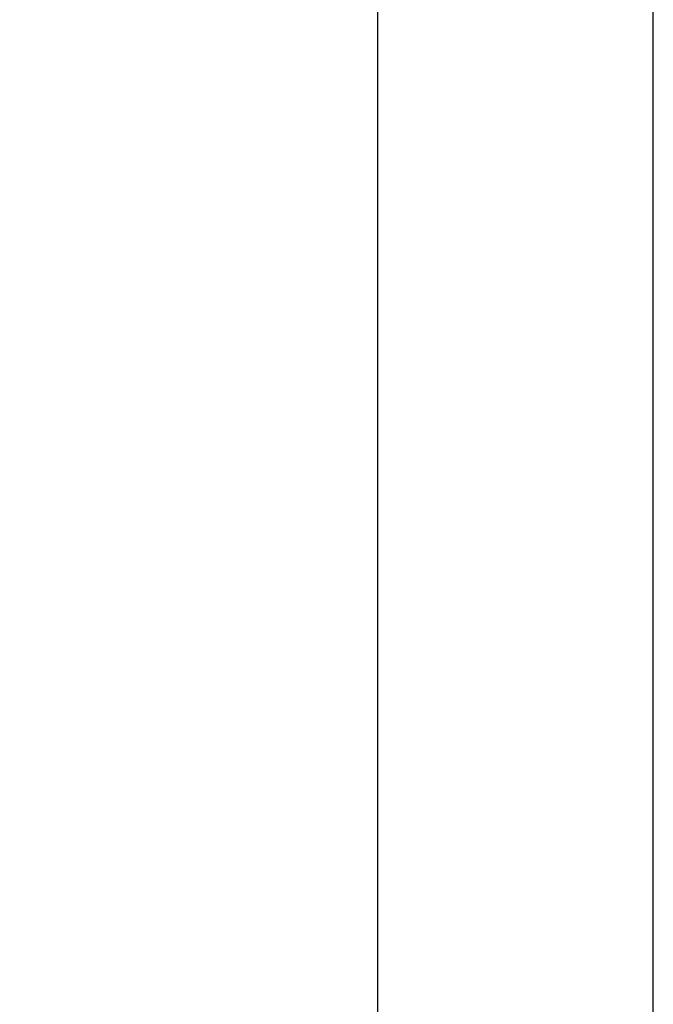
# Model space of a CAD drawing. Extents: x 0 to 17, y 0 to 11.
# Tile 64 of 67: x 16.453 to 17, y 2.354 to 3.205. Entities that reach past the tile are written whole.
import ezdxf

# ---------------------------------------------------------------- set-up
doc = ezdxf.new("R2010")
doc.units = 0
doc.header["$LTSCALE"] = 0.935
doc.layers.get('0').update_dxf_attribs({"linetype": 'CONTINUOUS'})

msp = doc.modelspace()

# ---------------------------------------------------------------- linework, layer by layer
at = {"color": 7, "linetype": 'CONTINUOUS'}
msp.add_line((17, 0), (17, 11), dxfattribs=at)
at = {"color": 4, "linetype": 'CONTINUOUS'}
msp.add_open_spline([(0.2175, 10.8), (0.2175006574, 10.8000004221), (0.2175042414, 10.7999998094), (0.2175090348, 10.8000001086), (0.2175185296, 10.7999999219), (0.2175315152, 10.8000000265), (0.2175473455, 10.7999999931), (0.2175683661, 10.800000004), (0.2175946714, 10.7999999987), (0.2176367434, 10.8000000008), (0.217689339, 10.7999999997), (0.2177524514, 10.8000000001), (0.2178155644, 10.8), (0.2178997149, 10.8), (0.218004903, 10.8), (0.2181311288, 10.8), (0.2182994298, 10.8), (0.2185098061, 10.8), (0.2187622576, 10.8), (0.2190147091, 10.8), (0.2192671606, 10.8), (0.2196037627, 10.8), (0.2200245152, 10.8), (0.2205294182, 10.8), (0.2210343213, 10.8), (0.2217075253, 10.8), (0.2225490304, 10.8), (0.2235588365, 10.8), (0.2245686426, 10.8), (0.2255784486, 10.8), (0.2265882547, 10.8), (0.2279346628, 10.8), (0.229617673, 10.8), (0.2316372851, 10.8), (0.2336568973, 10.8), (0.2356765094, 10.8), (0.2376961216, 10.8), (0.2397157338, 10.8), (0.24240855, 10.8), (0.2457745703, 10.8), (0.2498137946, 10.8), (0.2538530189, 10.8), (0.2578922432, 10.8), (0.2619314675, 10.8), (0.2673171, 10.8), (0.2740491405, 10.8), (0.2821275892, 10.8), (0.2902060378, 10.8), (0.2982844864, 10.8), (0.3063629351, 10.8), (0.3144413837, 10.8), (0.3225198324, 10.8), (0.3332910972, 10.8), (0.3467551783, 10.8), (0.3629120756, 10.8), (0.3790689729, 10.8), (0.3952258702, 10.8), (0.4113827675, 10.8), (0.4275396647, 10.8), (0.4490821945, 10.8), (0.4760103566, 10.8), (0.5083241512, 10.8), (0.5406379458, 10.8), (0.5729517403, 10.8), (0.6052655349, 10.8), (0.6375793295, 10.8), (0.6698931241, 10.8), (0.7022069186, 10.8), (0.7452919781, 10.8), (0.7991483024, 10.8), (0.8637758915, 10.8), (0.9284034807, 10.8), (0.9930310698, 10.8), (1.057658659, 10.8), (1.1222862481, 10.8), (1.1869138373, 10.8), (1.2730839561, 10.8), (1.3807966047, 10.8), (1.510051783, 10.8), (1.6393069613, 10.8), (1.7685621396, 10.8), (1.8978173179, 10.8), (2.0270724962, 10.8), (2.1563276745, 10.8), (2.2855828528, 10.8), (2.4148380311, 10.8), (2.5871782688, 10.8), (2.802603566, 10.8), (3.0611139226, 10.8), (3.3196242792, 10.8), (3.5781346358, 10.8), (3.8366449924, 10.8), (4.095155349, 10.8), (4.3536657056, 10.8), (4.6121760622, 10.8), (4.9568565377, 10.8), (5.387707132, 10.8), (5.9047278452, 10.8), (6.4217485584, 10.8), (6.9387692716, 10.8), (7.4557899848, 10.8), (7.972810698, 10.8), (8.4898314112, 10.8), (9.0068521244, 10.8), (9.5238728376, 10.8), (10.0408935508, 10.8), (10.557914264, 10.8), (11.0749349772, 10.8), (11.5919556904, 10.8), (12.0228062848, 10.8), (12.3674867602, 10.8), (12.6259971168, 10.8), (12.8845074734, 10.8), (13.14301783, 10.8), (13.4015281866, 10.8), (13.6600385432, 10.8), (13.9185488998, 10.8), (14.1770592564, 10.8), (14.3924845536, 10.8), (14.5648247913, 10.8), (14.6940799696, 10.8), (14.8233351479, 10.8), (14.9525903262, 10.8), (15.0818455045, 10.8), (15.2111006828, 10.8), (15.3403558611, 10.8), (15.4696110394, 10.8), (15.5988662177, 10.8), (15.7065788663, 10.8), (15.7927489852, 10.8), (15.8573765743, 10.8), (15.9220041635, 10.8), (15.9866317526, 10.8), (16.0512593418, 10.8), (16.1158869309, 10.8), (16.1805145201, 10.8), (16.2343708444, 10.8), (16.2774559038, 10.8), (16.3097696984, 10.8), (16.342083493, 10.8), (16.3743972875, 10.8), (16.4067110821, 10.8), (16.4390248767, 10.8), (16.4713386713, 10.8), (16.5036524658, 10.8), (16.530580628, 10.8), (16.5521231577, 10.8), (16.568280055, 10.8), (16.5844369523, 10.8), (16.6005938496, 10.8), (16.6167507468, 10.8), (16.6329076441, 10.8), (16.6463717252, 10.8), (16.6571429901, 10.8), (16.6652214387, 10.8), (16.6732998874, 10.8), (16.681378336, 10.8), (16.6894567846, 10.8), (16.6975352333, 10.8), (16.7056136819, 10.8), (16.7123457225, 10.8), (16.7177313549, 10.8), (16.7217705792, 10.8), (16.7258098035, 10.8), (16.7298490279, 10.8), (16.7338882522, 10.8), (16.7372542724, 10.8), (16.7399470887, 10.8), (16.7419667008, 10.8), (16.743986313, 10.8), (16.7460059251, 10.8), (16.7480255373, 10.8), (16.7500451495, 10.8), (16.7517281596, 10.8), (16.7530745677, 10.8), (16.7540843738, 10.8), (16.7550941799, 10.8), (16.7561039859, 10.8), (16.757113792, 10.8), (16.7579552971, 10.8), (16.7586285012, 10.8), (16.7591334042, 10.8), (16.7596383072, 10.8), (16.7600590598, 10.8), (16.7603956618, 10.8), (16.7606481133, 10.8), (16.7609005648, 10.8), (16.7611530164, 10.8), (16.7613633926, 10.8), (16.7615316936, 10.8), (16.7616579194, 10.8), (16.7617631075, 10.8), (16.761847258, 10.8), (16.761910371, 10.8000000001), (16.7619734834, 10.7999999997), (16.7620260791, 10.8000000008), (16.762068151, 10.7999999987), (16.7620944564, 10.800000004), (16.762115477, 10.7999999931), (16.7621313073, 10.8000000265), (16.7621442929, 10.7999999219), (16.7621537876, 10.8000001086), (16.7621585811, 10.7999998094), (16.762163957, 10.8000007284), (16.7621625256, 10.7999972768), (16.7621629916, 10.7999941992), (16.7621627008, 10.799988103), (16.7621628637, 10.7999797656), (16.7621628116, 10.7999696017), (16.7621628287, 10.7999561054), (16.7621628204, 10.7999392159), (16.7621628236, 10.7999122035), (16.762162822, 10.7998784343), (16.7621628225, 10.7998379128), (16.7621628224, 10.7997973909), (16.7621628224, 10.7997433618), (16.7621628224, 10.7996758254), (16.7621628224, 10.7995947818), (16.7621628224, 10.7994867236), (16.7621628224, 10.7993516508), (16.7621628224, 10.7991895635), (16.7621628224, 10.7990274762), (16.7621628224, 10.7988653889), (16.7621628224, 10.7986492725), (16.7621628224, 10.798379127), (16.7621628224, 10.7980549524), (16.7621628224, 10.7977307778), (16.7621628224, 10.797298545), (16.7621628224, 10.796758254), (16.7621628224, 10.7961099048), (16.7621628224, 10.7954615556), (16.7621628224, 10.7948132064), (16.7621628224, 10.7941648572), (16.7621628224, 10.7933003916), (16.7621628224, 10.7922198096), (16.7621628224, 10.7909231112), (16.7621628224, 10.7896264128), (16.7621628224, 10.7883297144), (16.7621628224, 10.787033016), (16.7621628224, 10.7857363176), (16.7621628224, 10.7840073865), (16.7621628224, 10.7818462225), (16.7621628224, 10.7792528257), (16.7621628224, 10.7766594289), (16.7621628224, 10.7740660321), (16.7621628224, 10.7714726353), (16.7621628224, 10.7680147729), (16.7621628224, 10.7636924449), (16.7621628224, 10.7585056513), (16.7621628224, 10.7533188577), (16.7621628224, 10.7481320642), (16.7621628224, 10.7429452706), (16.7621628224, 10.737758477), (16.7621628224, 10.7325716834), (16.7621628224, 10.7256559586), (16.7621628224, 10.7170113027), (16.7621628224, 10.7066377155), (16.7621628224, 10.6962641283), (16.7621628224, 10.6858905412), (16.7621628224, 10.675516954), (16.7621628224, 10.6651433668), (16.7621628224, 10.6513119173), (16.7621628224, 10.6340226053), (16.7621628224, 10.613275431), (16.7621628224, 10.5925282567), (16.7621628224, 10.5717810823), (16.7621628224, 10.551033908), (16.7621628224, 10.5302867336), (16.7621628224, 10.5095395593), (16.7621628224, 10.488792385), (16.7621628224, 10.4611294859), (16.7621628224, 10.426550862), (16.7621628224, 10.3850565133), (16.7621628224, 10.3435621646), (16.7621628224, 10.302067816), (16.7621628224, 10.2605734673), (16.7621628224, 10.2190791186), (16.7621628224, 10.17758477), (16.7621628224, 10.1222589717), (16.7621628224, 10.0531017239), (16.7621628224, 9.9701130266), (16.7621628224, 9.8871243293), (16.7621628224, 9.8041356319), (16.7621628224, 9.7211469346), (16.7621628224, 9.6381582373), (16.7621628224, 9.5551695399), (16.7621628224, 9.4721808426), (16.7621628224, 9.3891921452), (16.7621628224, 9.2785405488), (16.7621628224, 9.1402260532), (16.7621628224, 8.9742486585), (16.7621628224, 8.8082712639), (16.7621628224, 8.6422938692), (16.7621628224, 8.4763164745), (16.7621628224, 8.3103390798), (16.7621628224, 8.1443616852), (16.7621628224, 7.9783842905), (16.7621628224, 7.7570810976), (16.7621628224, 7.4804521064), (16.7621628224, 7.1484973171), (16.7621628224, 6.8165425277), (16.7621628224, 6.4845877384), (16.7621628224, 6.152632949), (16.7621628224, 5.8206781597), (16.7621628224, 5.4887233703), (16.7621628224, 5.156768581), (16.7621628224, 4.8248137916), (16.7621628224, 4.4928590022), (16.7621628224, 4.1609042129), (16.7621628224, 3.8289494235), (16.7621628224, 3.4969946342), (16.7621628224, 3.220365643), (16.7621628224, 2.9990624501), (16.7621628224, 2.8330850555), (16.7621628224, 2.6671076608), (16.7621628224, 2.5011302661), (16.7621628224, 2.3351528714), (16.7621628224, 2.1691754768), (16.7621628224, 2.0031980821), (16.7621628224, 1.8372206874), (16.7621628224, 1.6989061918), (16.7621628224, 1.5882545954), (16.7621628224, 1.505265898), (16.7621628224, 1.4222772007), (16.7621628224, 1.3392885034), (16.7621628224, 1.256299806), (16.7621628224, 1.1733111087), (16.7621628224, 1.0903224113), (16.7621628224, 1.007333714), (16.7621628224, 0.9243450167), (16.7621628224, 0.8551877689), (16.7621628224, 0.7998619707), (16.7621628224, 0.758367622), (16.7621628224, 0.7168732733), (16.7621628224, 0.6753789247), (16.7621628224, 0.633884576), (16.7621628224, 0.5923902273), (16.7621628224, 0.5508958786), (16.7621628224, 0.5163172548), (16.7621628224, 0.4886543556), (16.7621628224, 0.4679071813), (16.7621628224, 0.447160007), (16.7621628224, 0.4264128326), (16.7621628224, 0.4056656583), (16.7621628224, 0.384918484), (16.7621628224, 0.3641713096), (16.7621628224, 0.3434241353), (16.7621628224, 0.3261348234), (16.7621628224, 0.3123033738), (16.7621628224, 0.3019297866), (16.7621628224, 0.2915561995), (16.7621628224, 0.2811826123), (16.7621628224, 0.2708090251), (16.7621628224, 0.260435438), (16.7621628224, 0.251790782), (16.7621628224, 0.2448750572), (16.7621628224, 0.2396882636), (16.7621628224, 0.23450147), (16.7621628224, 0.2293146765), (16.7621628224, 0.2241278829), (16.7621628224, 0.2189410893), (16.7621628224, 0.2137542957), (16.7621628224, 0.2094319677), (16.7621628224, 0.2059741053), (16.7621628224, 0.2033807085), (16.7621628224, 0.2007873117), (16.7621628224, 0.198193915), (16.7621628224, 0.1956005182), (16.7621628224, 0.1934393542), (16.7621628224, 0.191710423), (16.7621628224, 0.1904137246), (16.7621628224, 0.1891170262), (16.7621628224, 0.1878203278), (16.7621628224, 0.1865236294), (16.7621628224, 0.185226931), (16.7621628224, 0.184146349), (16.7621628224, 0.1832818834), (16.7621628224, 0.1826335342), (16.7621628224, 0.181985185), (16.7621628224, 0.1813368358), (16.7621628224, 0.1806884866), (16.7621628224, 0.1801481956), (16.7621628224, 0.1797159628), (16.7621628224, 0.1793917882), (16.7621628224, 0.1790676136), (16.7621628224, 0.1787974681), (16.7621628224, 0.1785813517), (16.7621628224, 0.1784192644), (16.7621628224, 0.1782571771), (16.7621628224, 0.1780950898), (16.7621628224, 0.1779600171), (16.7621628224, 0.1778519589), (16.7621628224, 0.1777709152), (16.7621628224, 0.1777033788), (16.7621628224, 0.1776493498), (16.7621628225, 0.1776088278), (16.762162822, 0.1775683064), (16.7621628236, 0.1775345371), (16.7621628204, 0.1775075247), (16.7621628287, 0.1774906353), (16.7621628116, 0.1774771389), (16.7621628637, 0.177466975), (16.7621627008, 0.1774586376), (16.7621629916, 0.1774525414), (16.7621625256, 0.1774494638), (16.762163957, 0.1774460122), (16.7621585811, 0.1774469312), (16.7621537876, 0.177446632), (16.7621442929, 0.1774468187), (16.7621313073, 0.1774467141), (16.762115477, 0.1774467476), (16.7620944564, 0.1774467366), (16.762068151, 0.1774467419), (16.7620260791, 0.1774467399), (16.7619734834, 0.1774467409), (16.761910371, 0.1774467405), (16.761847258, 0.1774467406), (16.7617631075, 0.1774467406), (16.7616579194, 0.1774467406), (16.7615316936, 0.1774467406), (16.7613633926, 0.1774467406), (16.7611530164, 0.1774467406), (16.7609005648, 0.1774467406), (16.7606481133, 0.1774467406), (16.7603956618, 0.1774467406), (16.7600590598, 0.1774467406), (16.7596383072, 0.1774467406), (16.7591334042, 0.1774467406), (16.7586285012, 0.1774467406), (16.7579552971, 0.1774467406), (16.757113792, 0.1774467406), (16.7561039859, 0.1774467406), (16.7550941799, 0.1774467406), (16.7540843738, 0.1774467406), (16.7530745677, 0.1774467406), (16.7517281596, 0.1774467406), (16.7500451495, 0.1774467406), (16.7480255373, 0.1774467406), (16.7460059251, 0.1774467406), (16.743986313, 0.1774467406), (16.7419667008, 0.1774467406), (16.7399470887, 0.1774467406), (16.7372542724, 0.1774467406), (16.7338882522, 0.1774467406), (16.7298490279, 0.1774467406), (16.7258098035, 0.1774467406), (16.7217705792, 0.1774467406), (16.7177313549, 0.1774467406), (16.7123457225, 0.1774467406), (16.7056136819, 0.1774467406), (16.6975352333, 0.1774467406), (16.6894567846, 0.1774467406), (16.681378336, 0.1774467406), (16.6732998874, 0.1774467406), (16.6652214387, 0.1774467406), (16.6571429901, 0.1774467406), (16.6463717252, 0.1774467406), (16.6329076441, 0.1774467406), (16.6167507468, 0.1774467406), (16.6005938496, 0.1774467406), (16.5844369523, 0.1774467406), (16.568280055, 0.1774467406), (16.5521231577, 0.1774467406), (16.530580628, 0.1774467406), (16.5036524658, 0.1774467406), (16.4713386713, 0.1774467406), (16.4390248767, 0.1774467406), (16.4067110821, 0.1774467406), (16.3743972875, 0.1774467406), (16.342083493, 0.1774467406), (16.3097696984, 0.1774467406), (16.2774559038, 0.1774467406), (16.2343708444, 0.1774467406), (16.1805145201, 0.1774467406), (16.1158869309, 0.1774467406), (16.0512593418, 0.1774467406), (15.9866317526, 0.1774467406), (15.9220041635, 0.1774467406), (15.8573765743, 0.1774467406), (15.7927489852, 0.1774467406), (15.7065788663, 0.1774467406), (15.5988662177, 0.1774467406), (15.4696110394, 0.1774467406), (15.3403558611, 0.1774467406), (15.2111006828, 0.1774467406), (15.0818455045, 0.1774467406), (14.9525903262, 0.1774467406), (14.8233351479, 0.1774467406), (14.6940799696, 0.1774467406), (14.5648247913, 0.1774467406), (14.3924845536, 0.1774467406), (14.1770592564, 0.1774467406), (13.9185488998, 0.1774467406), (13.6600385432, 0.1774467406), (13.4015281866, 0.1774467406), (13.14301783, 0.1774467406), (12.8845074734, 0.1774467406), (12.6259971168, 0.1774467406), (12.3674867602, 0.1774467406), (12.0228062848, 0.1774467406), (11.5919556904, 0.1774467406), (11.0749349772, 0.1774467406), (10.557914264, 0.1774467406), (10.0408935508, 0.1774467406), (9.5238728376, 0.1774467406), (9.0068521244, 0.1774467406), (8.4898314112, 0.1774467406), (7.972810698, 0.1774467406), (7.4557899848, 0.1774467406), (6.9387692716, 0.1774467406), (6.4217485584, 0.1774467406), (5.9047278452, 0.1774467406), (5.387707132, 0.1774467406), (4.9568565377, 0.1774467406), (4.6121760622, 0.1774467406), (4.3536657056, 0.1774467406), (4.095155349, 0.1774467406), (3.8366449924, 0.1774467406), (3.5781346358, 0.1774467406), (3.3196242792, 0.1774467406), (3.0611139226, 0.1774467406), (2.802603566, 0.1774467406), (2.5871782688, 0.1774467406), (2.4148380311, 0.1774467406), (2.2855828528, 0.1774467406), (2.1563276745, 0.1774467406), (2.0270724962, 0.1774467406), (1.8978173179, 0.1774467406), (1.7685621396, 0.1774467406), (1.6393069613, 0.1774467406), (1.510051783, 0.1774467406), (1.3807966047, 0.1774467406), (1.2730839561, 0.1774467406), (1.1869138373, 0.1774467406), (1.1222862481, 0.1774467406), (1.057658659, 0.1774467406), (0.9930310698, 0.1774467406), (0.9284034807, 0.1774467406), (0.8637758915, 0.1774467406), (0.7991483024, 0.1774467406), (0.7452919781, 0.1774467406), (0.7022069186, 0.1774467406), (0.6698931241, 0.1774467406), (0.6375793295, 0.1774467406), (0.6052655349, 0.1774467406), (0.5729517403, 0.1774467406), (0.5406379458, 0.1774467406), (0.5083241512, 0.1774467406), (0.4760103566, 0.1774467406), (0.4490821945, 0.1774467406), (0.4275396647, 0.1774467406), (0.4113827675, 0.1774467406), (0.3952258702, 0.1774467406), (0.3790689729, 0.1774467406), (0.3629120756, 0.1774467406), (0.3467551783, 0.1774467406), (0.3332910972, 0.1774467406), (0.3225198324, 0.1774467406), (0.3144413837, 0.1774467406), (0.3063629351, 0.1774467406), (0.2982844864, 0.1774467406), (0.2902060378, 0.1774467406), (0.2821275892, 0.1774467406), (0.2740491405, 0.1774467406), (0.2673171, 0.1774467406), (0.2619314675, 0.1774467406), (0.2578922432, 0.1774467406), (0.2538530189, 0.1774467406), (0.2498137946, 0.1774467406), (0.2457745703, 0.1774467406), (0.24240855, 0.1774467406), (0.2397157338, 0.1774467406), (0.2376961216, 0.1774467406), (0.2356765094, 0.1774467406), (0.2336568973, 0.1774467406), (0.2316372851, 0.1774467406), (0.229617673, 0.1774467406), (0.2279346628, 0.1774467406), (0.2265882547, 0.1774467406), (0.2255784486, 0.1774467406), (0.2245686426, 0.1774467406), (0.2235588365, 0.1774467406), (0.2225490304, 0.1774467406), (0.2217075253, 0.1774467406), (0.2210343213, 0.1774467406), (0.2205294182, 0.1774467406), (0.2200245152, 0.1774467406), (0.2196037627, 0.1774467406), (0.2192671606, 0.1774467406), (0.2190147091, 0.1774467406), (0.2187622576, 0.1774467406), (0.2185098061, 0.1774467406), (0.2182994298, 0.1774467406), (0.2181311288, 0.1774467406), (0.218004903, 0.1774467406), (0.2178997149, 0.1774467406), (0.2178155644, 0.1774467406), (0.2177524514, 0.1774467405), (0.217689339, 0.1774467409), (0.2176367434, 0.1774467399), (0.2175946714, 0.1774467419), (0.2175683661, 0.1774467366), (0.2175473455, 0.1774467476), (0.2175315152, 0.1774467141), (0.2175185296, 0.1774468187), (0.2175090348, 0.177446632), (0.2175042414, 0.1774469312), (0.2174988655, 0.1774460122), (0.2175002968, 0.1774494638), (0.2174998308, 0.1774525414), (0.2175001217, 0.1774586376), (0.2174999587, 0.177466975), (0.2175000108, 0.1774771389), (0.2174999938, 0.1774906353), (0.2175000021, 0.1775075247), (0.2174999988, 0.1775345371), (0.2175000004, 0.1775683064), (0.2174999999, 0.1776088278), (0.2175, 0.1776493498), (0.2175, 0.1777033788), (0.2175, 0.1777709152), (0.2175, 0.1778519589), (0.2175, 0.1779600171), (0.2175, 0.1780950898), (0.2175, 0.1782571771), (0.2175, 0.1784192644), (0.2175, 0.1785813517), (0.2175, 0.1787974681), (0.2175, 0.1790676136), (0.2175, 0.1793917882), (0.2175, 0.1797159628), (0.2175, 0.1801481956), (0.2175, 0.1806884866), (0.2175, 0.1813368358), (0.2175, 0.181985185), (0.2175, 0.1826335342), (0.2175, 0.1832818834), (0.2175, 0.184146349), (0.2175, 0.185226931), (0.2175, 0.1865236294), (0.2175, 0.1878203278), (0.2175, 0.1891170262), (0.2175, 0.1904137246), (0.2175, 0.191710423), (0.2175, 0.1934393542), (0.2175, 0.1956005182), (0.2175, 0.198193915), (0.2175, 0.2007873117), (0.2175, 0.2033807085), (0.2175, 0.2059741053), (0.2175, 0.2094319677), (0.2175, 0.2137542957), (0.2175, 0.2189410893), (0.2175, 0.2241278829), (0.2175, 0.2293146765), (0.2175, 0.23450147), (0.2175, 0.2396882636), (0.2175, 0.2448750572), (0.2175, 0.251790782), (0.2175, 0.260435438), (0.2175, 0.2708090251), (0.2175, 0.2811826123), (0.2175, 0.2915561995), (0.2175, 0.3019297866), (0.2175, 0.3123033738), (0.2175, 0.3261348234), (0.2175, 0.3434241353), (0.2175, 0.3641713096), (0.2175, 0.384918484), (0.2175, 0.4056656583), (0.2175, 0.4264128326), (0.2175, 0.447160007), (0.2175, 0.4679071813), (0.2175, 0.4886543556), (0.2175, 0.5163172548), (0.2175, 0.5508958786), (0.2175, 0.5923902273), (0.2175, 0.633884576), (0.2175, 0.6753789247), (0.2175, 0.7168732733), (0.2175, 0.758367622), (0.2175, 0.7998619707), (0.2175, 0.8551877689), (0.2175, 0.9243450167), (0.2175, 1.007333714), (0.2175, 1.0903224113), (0.2175, 1.1733111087), (0.2175, 1.256299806), (0.2175, 1.3392885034), (0.2175, 1.4222772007), (0.2175, 1.505265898), (0.2175, 1.5882545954), (0.2175, 1.6989061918), (0.2175, 1.8372206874), (0.2175, 2.0031980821), (0.2175, 2.1691754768), (0.2175, 2.3351528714), (0.2175, 2.5011302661), (0.2175, 2.6671076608), (0.2175, 2.8330850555), (0.2175, 2.9990624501), (0.2175, 3.220365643), (0.2175, 3.4969946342), (0.2175, 3.8289494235), (0.2175, 4.1609042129), (0.2175, 4.4928590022), (0.2175, 4.8248137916), (0.2175, 5.156768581), (0.2175, 5.4887233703), (0.2175, 5.8206781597), (0.2175, 6.152632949), (0.2175, 6.4845877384), (0.2175, 6.8165425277), (0.2175, 7.1484973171), (0.2175, 7.4804521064), (0.2175, 7.7570810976), (0.2175, 7.9783842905), (0.2175, 8.1443616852), (0.2175, 8.3103390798), (0.2175, 8.4763164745), (0.2175, 8.6422938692), (0.2175, 8.8082712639), (0.2175, 8.9742486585), (0.2175, 9.1402260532), (0.2175, 9.2785405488), (0.2175, 9.3891921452), (0.2175, 9.4721808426), (0.2175, 9.5551695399), (0.2175, 9.6381582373), (0.2175, 9.7211469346), (0.2175, 9.8041356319), (0.2175, 9.8871243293), (0.2175, 9.9701130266), (0.2175, 10.0531017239), (0.2175, 10.1222589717), (0.2175, 10.17758477), (0.2175, 10.2190791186), (0.2175, 10.2605734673), (0.2175, 10.302067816), (0.2175, 10.3435621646), (0.2175, 10.3850565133), (0.2175, 10.426550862), (0.2175, 10.4611294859), (0.2175, 10.488792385), (0.2175, 10.5095395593), (0.2175, 10.5302867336), (0.2175, 10.551033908), (0.2175, 10.5717810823), (0.2175, 10.5925282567), (0.2175, 10.613275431), (0.2175, 10.6340226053), (0.2175, 10.6513119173), (0.2175, 10.6651433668), (0.2175, 10.675516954), (0.2175, 10.6858905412), (0.2175, 10.6962641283), (0.2175, 10.7066377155), (0.2175, 10.7170113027), (0.2175, 10.7256559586), (0.2175, 10.7325716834), (0.2175, 10.737758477), (0.2175, 10.7429452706), (0.2175, 10.7481320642), (0.2175, 10.7533188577), (0.2175, 10.7585056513), (0.2175, 10.7636924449), (0.2175, 10.7680147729), (0.2175, 10.7714726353), (0.2175, 10.7740660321), (0.2175, 10.7766594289), (0.2175, 10.7792528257), (0.2175, 10.7818462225), (0.2175, 10.7840073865), (0.2175, 10.7857363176), (0.2175, 10.787033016), (0.2175, 10.7883297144), (0.2175, 10.7896264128), (0.2175, 10.7909231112), (0.2175, 10.7922198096), (0.2175, 10.7933003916), (0.2175, 10.7941648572), (0.2175, 10.7948132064), (0.2175, 10.7954615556), (0.2175, 10.7961099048), (0.2175, 10.796758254), (0.2175, 10.797298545), (0.2175, 10.7977307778), (0.2175, 10.7980549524), (0.2175, 10.798379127), (0.2175, 10.7986492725), (0.2175, 10.7988653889), (0.2175, 10.7990274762), (0.2175, 10.7991895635), (0.2175, 10.7993516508), (0.2175, 10.7994867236), (0.2175, 10.7995947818), (0.2175, 10.7996758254), (0.2175, 10.7997433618), (0.2175, 10.7997973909), (0.2174999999, 10.7998379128), (0.2175000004, 10.7998784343), (0.2174999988, 10.7999122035), (0.2175000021, 10.7999392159), (0.2174999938, 10.7999561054), (0.2175000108, 10.7999696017), (0.2174999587, 10.7999797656), (0.2175001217, 10.799988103), (0.2174998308, 10.7999941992), (0.2175002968, 10.7999972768), (0.2174993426, 10.7999995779), (0.2175, 10.8)], degree=3, knots=[0, 0, 0, 0, 5.96e-08, 1.192e-07, 2.384e-07, 4.768e-07, 7.153e-07, 9.537e-07, 1.4305e-06, 1.9073e-06, 2.861e-06, 3.8147e-06, 4.7684e-06, 5.722e-06, 7.6294e-06, 9.5367e-06, 1.14441e-05, 1.52588e-05, 1.90735e-05, 2.28882e-05, 2.67029e-05, 3.05176e-05, 3.8147e-05, 4.57764e-05, 5.34058e-05, 6.10352e-05, 7.62939e-05, 9.15527e-05, 0.0001068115, 0.0001220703, 0.0001373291, 0.0001525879, 0.0001831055, 0.000213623, 0.0002441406, 0.0002746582, 0.0003051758, 0.0003356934, 0.0003662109, 0.0004272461, 0.0004882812, 0.0005493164, 0.0006103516, 0.0006713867, 0.0007324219, 0.0008544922, 0.0009765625, 0.0010986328, 0.0012207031, 0.0013427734, 0.0014648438, 0.0015869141, 0.0017089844, 0.001953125, 0.0021972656, 0.0024414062, 0.0026855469, 0.0029296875, 0.0031738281, 0.0034179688, 0.00390625, 0.0043945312, 0.0048828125, 0.0053710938, 0.005859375, 0.0063476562, 0.0068359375, 0.0073242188, 0.0078125, 0.0087890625, 0.009765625, 0.0107421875, 0.01171875, 0.0126953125, 0.013671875, 0.0146484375, 0.015625, 0.017578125, 0.01953125, 0.021484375, 0.0234375, 0.025390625, 0.02734375, 0.029296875, 0.03125, 0.033203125, 0.03515625, 0.0390625, 0.04296875, 0.046875, 0.05078125, 0.0546875, 0.05859375, 0.0625, 0.06640625, 0.0703125, 0.078125, 0.0859375, 0.09375, 0.1015625, 0.109375, 0.1171875, 0.125, 0.1328125, 0.140625, 0.1484375, 0.15625, 0.1640625, 0.171875, 0.1796875, 0.18359375, 0.1875, 0.19140625, 0.1953125, 0.19921875, 0.203125, 0.20703125, 0.2109375, 0.21484375, 0.216796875, 0.21875, 0.220703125, 0.22265625, 0.224609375, 0.2265625, 0.228515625, 0.23046875, 0.232421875, 0.234375, 0.2353515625, 0.236328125, 0.2373046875, 0.23828125, 0.2392578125, 0.240234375, 0.2412109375, 0.2421875, 0.2426757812, 0.2431640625, 0.2436523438, 0.244140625, 0.2446289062, 0.2451171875, 0.2456054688, 0.24609375, 0.2465820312, 0.2468261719, 0.2470703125, 0.2473144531, 0.2475585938, 0.2478027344, 0.248046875, 0.2482910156, 0.2484130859, 0.2485351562, 0.2486572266, 0.2487792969, 0.2489013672, 0.2490234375, 0.2491455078, 0.2492675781, 0.2493286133, 0.2493896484, 0.2494506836, 0.2495117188, 0.2495727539, 0.2496337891, 0.2496643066, 0.2496948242, 0.2497253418, 0.2497558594, 0.249786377, 0.2498168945, 0.2498474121, 0.2498626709, 0.2498779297, 0.2498931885, 0.2499084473, 0.2499237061, 0.2499389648, 0.2499465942, 0.2499542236, 0.249961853, 0.2499694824, 0.2499732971, 0.2499771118, 0.2499809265, 0.2499847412, 0.2499885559, 0.2499904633, 0.2499923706, 0.249994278, 0.2499952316, 0.2499961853, 0.249997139, 0.2499980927, 0.2499985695, 0.2499990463, 0.2499992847, 0.2499995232, 0.2499997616, 0.2499998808, 0.2499999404, 0.25, 0.2500000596, 0.2500001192, 0.2500002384, 0.2500004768, 0.2500007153, 0.2500009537, 0.2500014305, 0.2500019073, 0.250002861, 0.2500038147, 0.2500047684, 0.250005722, 0.2500076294, 0.2500095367, 0.2500114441, 0.2500152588, 0.2500190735, 0.2500228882, 0.2500267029, 0.2500305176, 0.250038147, 0.2500457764, 0.2500534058, 0.2500610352, 0.2500762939, 0.2500915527, 0.2501068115, 0.2501220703, 0.2501373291, 0.2501525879, 0.2501831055, 0.250213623, 0.2502441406, 0.2502746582, 0.2503051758, 0.2503356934, 0.2503662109, 0.2504272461, 0.2504882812, 0.2505493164, 0.2506103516, 0.2506713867, 0.2507324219, 0.2508544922, 0.2509765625, 0.2510986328, 0.2512207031, 0.2513427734, 0.2514648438, 0.2515869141, 0.2517089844, 0.251953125, 0.2521972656, 0.2524414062, 0.2526855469, 0.2529296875, 0.2531738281, 0.2534179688, 0.25390625, 0.2543945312, 0.2548828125, 0.2553710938, 0.255859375, 0.2563476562, 0.2568359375, 0.2573242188, 0.2578125, 0.2587890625, 0.259765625, 0.2607421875, 0.26171875, 0.2626953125, 0.263671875, 0.2646484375, 0.265625, 0.267578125, 0.26953125, 0.271484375, 0.2734375, 0.275390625, 0.27734375, 0.279296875, 0.28125, 0.283203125, 0.28515625, 0.2890625, 0.29296875, 0.296875, 0.30078125, 0.3046875, 0.30859375, 0.3125, 0.31640625, 0.3203125, 0.328125, 0.3359375, 0.34375, 0.3515625, 0.359375, 0.3671875, 0.375, 0.3828125, 0.390625, 0.3984375, 0.40625, 0.4140625, 0.421875, 0.4296875, 0.43359375, 0.4375, 0.44140625, 0.4453125, 0.44921875, 0.453125, 0.45703125, 0.4609375, 0.46484375, 0.466796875, 0.46875, 0.470703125, 0.47265625, 0.474609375, 0.4765625, 0.478515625, 0.48046875, 0.482421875, 0.484375, 0.4853515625, 0.486328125, 0.4873046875, 0.48828125, 0.4892578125, 0.490234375, 0.4912109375, 0.4921875, 0.4926757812, 0.4931640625, 0.4936523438, 0.494140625, 0.4946289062, 0.4951171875, 0.4956054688, 0.49609375, 0.4965820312, 0.4968261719, 0.4970703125, 0.4973144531, 0.4975585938, 0.4978027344, 0.498046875, 0.4982910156, 0.4984130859, 0.4985351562, 0.4986572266, 0.4987792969, 0.4989013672, 0.4990234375, 0.4991455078, 0.4992675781, 0.4993286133, 0.4993896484, 0.4994506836, 0.4995117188, 0.4995727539, 0.4996337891, 0.4996643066, 0.4996948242, 0.4997253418, 0.4997558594, 0.499786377, 0.4998168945, 0.4998474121, 0.4998626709, 0.4998779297, 0.4998931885, 0.4999084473, 0.4999237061, 0.4999389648, 0.4999465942, 0.4999542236, 0.499961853, 0.4999694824, 0.4999732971, 0.4999771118, 0.4999809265, 0.4999847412, 0.4999885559, 0.4999904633, 0.4999923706, 0.499994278, 0.4999952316, 0.4999961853, 0.499997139, 0.4999980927, 0.4999985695, 0.4999990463, 0.4999992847, 0.4999995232, 0.4999997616, 0.4999998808, 0.4999999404, 0.5, 0.5000000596, 0.5000001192, 0.5000002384, 0.5000004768, 0.5000007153, 0.5000009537, 0.5000014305, 0.5000019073, 0.500002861, 0.5000038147, 0.5000047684, 0.500005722, 0.5000076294, 0.5000095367, 0.5000114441, 0.5000152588, 0.5000190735, 0.5000228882, 0.5000267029, 0.5000305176, 0.500038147, 0.5000457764, 0.5000534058, 0.5000610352, 0.5000762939, 0.5000915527, 0.5001068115, 0.5001220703, 0.5001373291, 0.5001525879, 0.5001831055, 0.500213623, 0.5002441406, 0.5002746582, 0.5003051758, 0.5003356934, 0.5003662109, 0.5004272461, 0.5004882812, 0.5005493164, 0.5006103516, 0.5006713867, 0.5007324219, 0.5008544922, 0.5009765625, 0.5010986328, 0.5012207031, 0.5013427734, 0.5014648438, 0.5015869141, 0.5017089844, 0.501953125, 0.5021972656, 0.5024414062, 0.5026855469, 0.5029296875, 0.5031738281, 0.5034179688, 0.50390625, 0.5043945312, 0.5048828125, 0.5053710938, 0.505859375, 0.5063476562, 0.5068359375, 0.5073242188, 0.5078125, 0.5087890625, 0.509765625, 0.5107421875, 0.51171875, 0.5126953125, 0.513671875, 0.5146484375, 0.515625, 0.517578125, 0.51953125, 0.521484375, 0.5234375, 0.525390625, 0.52734375, 0.529296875, 0.53125, 0.533203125, 0.53515625, 0.5390625, 0.54296875, 0.546875, 0.55078125, 0.5546875, 0.55859375, 0.5625, 0.56640625, 0.5703125, 0.578125, 0.5859375, 0.59375, 0.6015625, 0.609375, 0.6171875, 0.625, 0.6328125, 0.640625, 0.6484375, 0.65625, 0.6640625, 0.671875, 0.6796875, 0.68359375, 0.6875, 0.69140625, 0.6953125, 0.69921875, 0.703125, 0.70703125, 0.7109375, 0.71484375, 0.716796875, 0.71875, 0.720703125, 0.72265625, 0.724609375, 0.7265625, 0.728515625, 0.73046875, 0.732421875, 0.734375, 0.7353515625, 0.736328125, 0.7373046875, 0.73828125, 0.7392578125, 0.740234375, 0.7412109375, 0.7421875, 0.7426757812, 0.7431640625, 0.7436523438, 0.744140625, 0.7446289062, 0.7451171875, 0.7456054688, 0.74609375, 0.7465820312, 0.7468261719, 0.7470703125, 0.7473144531, 0.7475585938, 0.7478027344, 0.748046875, 0.7482910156, 0.7484130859, 0.7485351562, 0.7486572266, 0.7487792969, 0.7489013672, 0.7490234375, 0.7491455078, 0.7492675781, 0.7493286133, 0.7493896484, 0.7494506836, 0.7495117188, 0.7495727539, 0.7496337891, 0.7496643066, 0.7496948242, 0.7497253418, 0.7497558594, 0.749786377, 0.7498168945, 0.7498474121, 0.7498626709, 0.7498779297, 0.7498931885, 0.7499084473, 0.7499237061, 0.7499389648, 0.7499465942, 0.7499542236, 0.749961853, 0.7499694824, 0.7499732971, 0.7499771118, 0.7499809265, 0.7499847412, 0.7499885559, 0.7499904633, 0.7499923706, 0.749994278, 0.7499952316, 0.7499961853, 0.749997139, 0.7499980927, 0.7499985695, 0.7499990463, 0.7499992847, 0.7499995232, 0.7499997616, 0.7499998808, 0.7499999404, 0.75, 0.7500000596, 0.7500001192, 0.7500002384, 0.7500004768, 0.7500007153, 0.7500009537, 0.7500014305, 0.7500019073, 0.750002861, 0.7500038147, 0.7500047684, 0.750005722, 0.7500076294, 0.7500095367, 0.7500114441, 0.7500152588, 0.7500190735, 0.7500228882, 0.7500267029, 0.7500305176, 0.750038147, 0.7500457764, 0.7500534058, 0.7500610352, 0.7500762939, 0.7500915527, 0.7501068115, 0.7501220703, 0.7501373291, 0.7501525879, 0.7501831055, 0.750213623, 0.7502441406, 0.7502746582, 0.7503051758, 0.7503356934, 0.7503662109, 0.7504272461, 0.7504882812, 0.7505493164, 0.7506103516, 0.7506713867, 0.7507324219, 0.7508544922, 0.7509765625, 0.7510986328, 0.7512207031, 0.7513427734, 0.7514648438, 0.7515869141, 0.7517089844, 0.751953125, 0.7521972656, 0.7524414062, 0.7526855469, 0.7529296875, 0.7531738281, 0.7534179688, 0.75390625, 0.7543945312, 0.7548828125, 0.7553710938, 0.755859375, 0.7563476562, 0.7568359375, 0.7573242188, 0.7578125, 0.7587890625, 0.759765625, 0.7607421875, 0.76171875, 0.7626953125, 0.763671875, 0.7646484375, 0.765625, 0.767578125, 0.76953125, 0.771484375, 0.7734375, 0.775390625, 0.77734375, 0.779296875, 0.78125, 0.783203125, 0.78515625, 0.7890625, 0.79296875, 0.796875, 0.80078125, 0.8046875, 0.80859375, 0.8125, 0.81640625, 0.8203125, 0.828125, 0.8359375, 0.84375, 0.8515625, 0.859375, 0.8671875, 0.875, 0.8828125, 0.890625, 0.8984375, 0.90625, 0.9140625, 0.921875, 0.9296875, 0.93359375, 0.9375, 0.94140625, 0.9453125, 0.94921875, 0.953125, 0.95703125, 0.9609375, 0.96484375, 0.966796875, 0.96875, 0.970703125, 0.97265625, 0.974609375, 0.9765625, 0.978515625, 0.98046875, 0.982421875, 0.984375, 0.9853515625, 0.986328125, 0.9873046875, 0.98828125, 0.9892578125, 0.990234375, 0.9912109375, 0.9921875, 0.9926757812, 0.9931640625, 0.9936523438, 0.994140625, 0.9946289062, 0.9951171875, 0.9956054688, 0.99609375, 0.9965820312, 0.9968261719, 0.9970703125, 0.9973144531, 0.9975585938, 0.9978027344, 0.998046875, 0.9982910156, 0.9984130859, 0.9985351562, 0.9986572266, 0.9987792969, 0.9989013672, 0.9990234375, 0.9991455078, 0.9992675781, 0.9993286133, 0.9993896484, 0.9994506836, 0.9995117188, 0.9995727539, 0.9996337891, 0.9996643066, 0.9996948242, 0.9997253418, 0.9997558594, 0.999786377, 0.9998168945, 0.9998474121, 0.9998626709, 0.9998779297, 0.9998931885, 0.9999084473, 0.9999237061, 0.9999389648, 0.9999465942, 0.9999542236, 0.999961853, 0.9999694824, 0.9999732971, 0.9999771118, 0.9999809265, 0.9999847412, 0.9999885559, 0.9999904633, 0.9999923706, 0.999994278, 0.9999952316, 0.9999961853, 0.999997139, 0.9999980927, 0.9999985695, 0.9999990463, 0.9999992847, 0.9999995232, 0.9999997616, 0.9999998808, 0.9999999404, 1, 1, 1, 1], dxfattribs=at)

doc.saveas('drawing.dxf')
